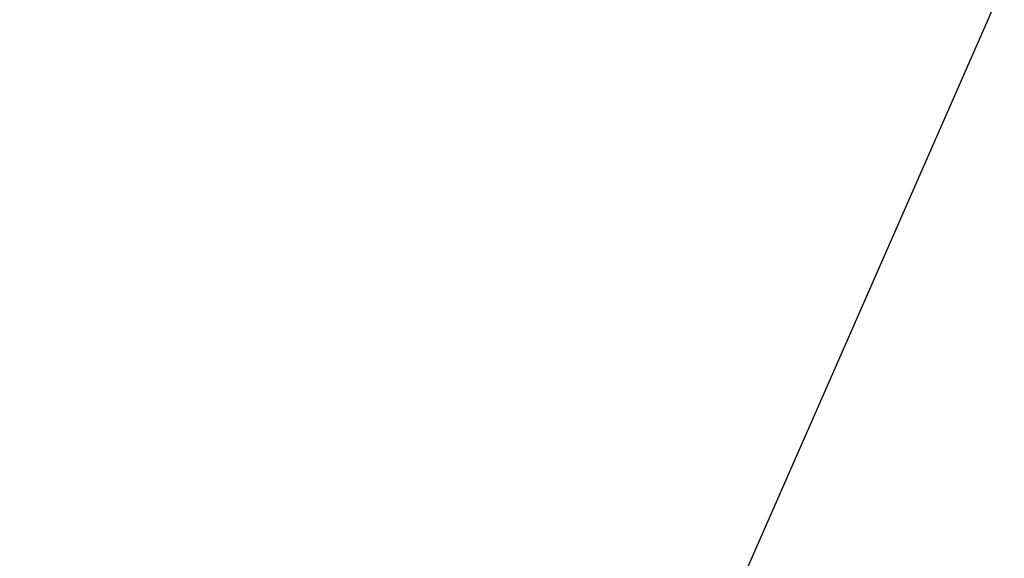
# Model space of a CAD drawing. Header units: millimetres. Extents: x -131 to 131, y -191 to 191.
# Tile 238 of 256: x -70.69888 to -70.68984, y -110.32391 to -110.31897. Entities that reach past the tile are written whole.
import ezdxf

# ---------------------------------------------------------------- set-up
doc = ezdxf.new("R2010")
doc.units = ezdxf.units.MM
doc.layers.get('0').update_dxf_attribs({"color": 8, "linetype": 'CONTINUOUS'})

# ---------------------------------------------------------------- blocks, each defined once
blk = doc.blocks.new('sgBrepBlock__245068944')
at = {"color": 0}
blk.add_polyline3d([(-71.2027513, -112.1614387, -74.4941891), (-71.0738822, -111.533357, -74.861108), (-70.920413, -110.9578261, -75.2980688), (-70.7446703, -110.4435705, -75.7984476), (-70.5493179, -109.9983857, -76.3546591), (-70.3373174, -109.6290203, -76.9582717), (-70.1118823, -109.3410734, -77.6001354), (-69.8764302, -109.1389101, -78.27052), (-69.6345301, -109.0255949, -78.9592633), (-69.389849, -109.0028457, -79.6559246), (-69.1460962, -109.0710072, -80.3499433), (-68.9069665, -109.2290461, -81.0307986), (-68.676085, -109.4745669, -81.6881696), (-68.4569516, -109.8038476, -82.3120911), (-68.2528881, -110.2118966, -82.8931052), (-68.0669879, -110.6925285, -83.4224042), (-67.9020691, -111.2384572, -83.8919646), (-67.7606318, -111.841407, -84.2946683), (-67.6448198, -112.4922379, -84.6244106)], dxfattribs=at)
at = {"color": 0, "invisible_edges": 15}
for points in [[(-70.690732, -110.3090111, -75.9520218), (-87.5209085, -109.9450575, -82.4022406), (-87.7725075, -110.566241, -81.6318579)], [(-70.9483729, -111.0523676, -75.2184608), (-70.690732, -110.3090111, -75.9520218), (-87.7725075, -110.566241, -81.6318579)]]:
    blk.add_3dface(points, dxfattribs=at)
blk = doc.blocks.new('sgBrepBlock__245073552')
at = {"color": 0}
blk.add_polyline3d([(-71.2027513, -112.1614387, -74.4941891), (-71.0738822, -111.533357, -74.861108), (-70.920413, -110.9578261, -75.2980688), (-70.7446703, -110.4435705, -75.7984476), (-70.5493179, -109.9983857, -76.3546591), (-70.3373174, -109.6290203, -76.9582717), (-70.1118823, -109.3410734, -77.6001354), (-69.8764302, -109.1389101, -78.27052), (-69.6345301, -109.0255949, -78.9592633), (-69.389849, -109.0028457, -79.6559246), (-69.1460962, -109.0710072, -80.3499433), (-68.9069665, -109.2290461, -81.0307986), (-68.676085, -109.4745669, -81.6881696), (-68.4569516, -109.8038476, -82.3120911), (-68.2528881, -110.2118966, -82.8931052), (-68.0669879, -110.6925285, -83.4224042), (-67.9020691, -111.2384572, -83.8919646), (-67.7606318, -111.841407, -84.2946683), (-67.6448198, -112.4922379, -84.6244106)], dxfattribs=at)
at = {"color": 0, "invisible_edges": 15}
blk.add_3dface([(-72.6749842, -102.5, -70.3024149), (-70.690732, -110.3090111, -75.9520218), (-70.9483729, -111.0523676, -75.2184608)], dxfattribs=at)
blk = doc.blocks.new('sgBrepBlock_Clamp$20Doughty$20Slimline$20QT_245068688')
at = {"color": 0}
for name in ['sgBrepBlock__245073552', 'sgBrepBlock__245068944']:
    blk.add_blockref(name, (0, 0), dxfattribs=at)

msp = doc.modelspace()

# ---------------------------------------------------------------- block references
at = {"color": 7}
msp.add_blockref('sgBrepBlock_Clamp$20Doughty$20Slimline$20QT_245068688', (0, 0), dxfattribs=at)

doc.saveas('drawing.dxf')
